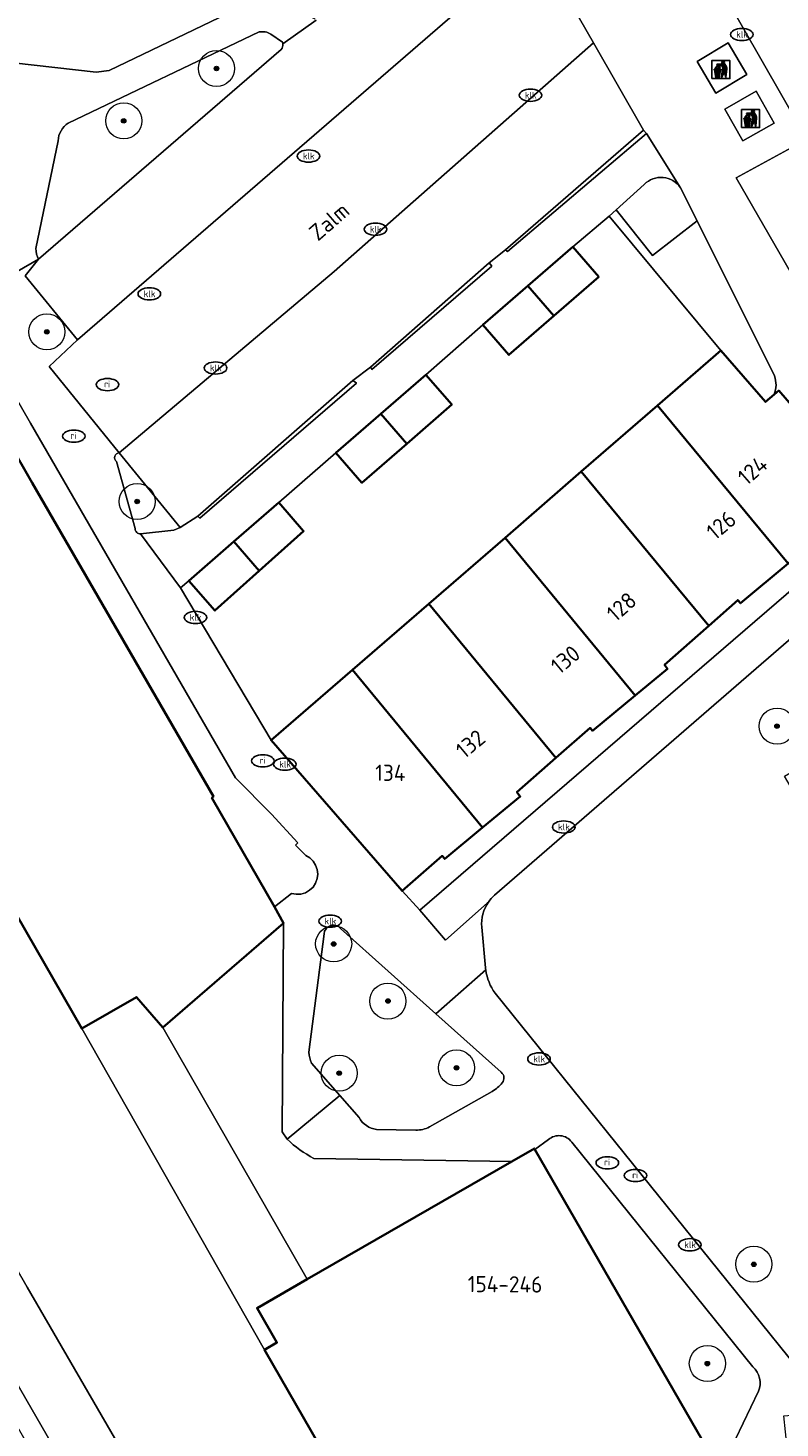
# Model space of a CAD drawing. Header units: metres. Extents: x 103671 to 105190, y 427150 to 429171.
# Tile 99 of 256: x 104021 to 104063, y 427730 to 427807. Entities that reach past the tile are written whole.
import ezdxf
from ezdxf.enums import TextEntityAlignment as Align

# ---------------------------------------------------------------- set-up
doc = ezdxf.new("R2010")
doc.units = ezdxf.units.M
for name, color, linetype, lineweight in [('B-WE-GR-BEPLANTING_CULTUUR_HEESTERS-GV', 253, 'Continuous', 18), ('B-WE-GR-BOOM-S', 253, 'Continuous', 25), ('B-WE-GR-HAAG-GV', 253, 'Continuous', 13), ('B-WE-IE-AFVAL APART PLAATS-S', 253, 'Continuous', 25), ('B-WE-IE-MEUBILAIR-S', 253, 'Continuous', 25), ('B-WE-OG-BEBOUWING-GV', 253, 'Continuous', 35), ('B-WE-OG-BEBOUWING-T18', 7, 'Continuous', 18), ('B-WE-OG-TERREIN_BEGROEID-GV', 253, 'Continuous', 18), ('B-WE-OG-TERREIN_ERF-GV', 253, 'Continuous', 18), ('B-WE-OG-TERREIN_OEVER-GV', 253, 'Continuous', 18), ('B-WE-OG-TOPOGRAFIE-T18', 7, 'Continuous', 18), ('B-WE-OG-WATER_SLOOT-GV', 253, 'Continuous', 18), ('B-WE-VH-GESLOTENVERHARDING_BETON-GV', 253, 'Continuous', 18), ('B-WE-VH-ONVERHARD_ZAND-GV', 253, 'Continuous', 18), ('B-WE-VH-OPENVERHARDING-GV', 253, 'Continuous', 18), ('B-WE-VH-OPENVERHARDING_BETONSTRAATSTEEN-GV', 253, 'Continuous', 18), ('B-WE-VH-OPENVERHARDING_TEGEL-GV', 253, 'Continuous', 18)]:
    doc.layers.add(name, color=color, linetype=linetype, lineweight=lineweight)
doc.styles.add('NLCS-ISO', font='NLCS-ISO.ttf')
doc.styles.add('NLCS-ISO-M500-T18', font='NLCS-ISO.ttf', dxfattribs={"height": 0.9})

# ---------------------------------------------------------------- blocks, each defined once
blk = doc.blocks.new('SIE-AFVAL APART PLAATS-SO')
h = blk.add_hatch(color=256)
h.dxf.hatch_style = 1
h.paths.add_polyline_path([(-0.09, 0.07), (-1.76, 0.07, 0.819081), (-1.79, -0.09), (-1.4, -2.19, 0.36153), (-1.37, -2.21), (-0.47, -2.21, 0.36153), (-0.44, -2.19), (-0.05, -0.09, 0.819081)])
h.paths.add_polyline_path([(-0.16, -0.1), (-0.2, -0.33), (-0.49, -0.33), (-0.47, -0.1)], flags=16)
h.paths.add_polyline_path([(-0.55, -0.1), (-0.58, -0.33), (-0.87, -0.33), (-0.87, -0.1)], flags=16)
h.paths.add_polyline_path([(-0.22, -0.42), (-0.27, -0.73), (-0.53, -0.73), (-0.5, -0.42)], flags=16)
h.paths.add_polyline_path([(-0.58, -0.42), (-0.61, -0.73), (-0.87, -0.73), (-0.87, -0.42)], flags=16)
h.paths.add_polyline_path([(-0.95, -0.1), (-0.95, -0.33), (-1.27, -0.33), (-1.29, -0.1)], flags=16)
h.paths.add_polyline_path([(-0.95, -0.42), (-0.95, -0.73), (-1.23, -0.73), (-1.26, -0.42)], flags=16)
h.paths.add_polyline_path([(-0.29, -0.83), (-0.34, -1.09), (-0.56, -1.09), (-0.54, -0.83)], flags=16)
h.paths.add_polyline_path([(-0.62, -0.83), (-0.65, -1.09), (-0.87, -1.09), (-0.87, -0.83)], flags=16)
h.paths.add_polyline_path([(-0.95, -0.83), (-0.95, -1.09), (-1.2, -1.09), (-1.22, -0.83)], flags=16)
h.paths.add_polyline_path([(-1.35, -0.33), (-1.64, -0.33), (-1.69, -0.1), (-1.37, -0.1)], flags=16)
h.paths.add_polyline_path([(-1.34, -0.42), (-1.31, -0.73), (-1.57, -0.73), (-1.63, -0.42)], flags=16)
h.paths.add_polyline_path([(-0.36, -1.18), (-0.41, -1.44), (-0.6, -1.44), (-0.57, -1.18)], flags=16)
h.paths.add_polyline_path([(-0.65, -1.18), (-0.68, -1.44), (-0.87, -1.44), (-0.87, -1.18)], flags=16)
h.paths.add_polyline_path([(-1.3, -0.83), (-1.28, -1.09), (-1.5, -1.09), (-1.55, -0.83)], flags=16)
h.paths.add_polyline_path([(-0.95, -1.18), (-0.95, -1.44), (-1.17, -1.44), (-1.19, -1.18)], flags=16)
h.paths.add_polyline_path([(-0.42, -1.53), (-0.47, -1.79), (-0.63, -1.79), (-0.6, -1.53)], flags=16)
h.paths.add_polyline_path([(-1.27, -1.18), (-1.25, -1.44), (-1.44, -1.44), (-1.49, -1.18)], flags=16)
h.paths.add_polyline_path([(-0.69, -1.53), (-0.71, -1.79), (-0.87, -1.79), (-0.87, -1.53)], flags=16)
h.paths.add_polyline_path([(-0.95, -1.53), (-0.95, -1.79), (-1.13, -1.79), (-1.16, -1.53)], flags=16)
h.paths.add_polyline_path([(-1.24, -1.53), (-1.22, -1.79), (-1.37, -1.79), (-1.42, -1.53)], flags=16)
h.paths.add_polyline_path([(-0.49, -1.89), (-0.53, -2.13), (-0.66, -2.13), (-0.64, -1.89)], flags=16)
h.paths.add_polyline_path([(-0.72, -1.89), (-0.74, -2.13), (-0.87, -2.13), (-0.87, -1.89)], flags=16)
h.paths.add_polyline_path([(-0.95, -1.89), (-0.95, -2.13), (-1.1, -2.13), (-1.12, -1.89)], flags=16)
h.paths.add_polyline_path([(-1.21, -1.89), (-1.18, -2.13), (-1.31, -2.13), (-1.35, -1.89)], flags=16)
h.paths.add_polyline_path([(-0.19, 0.78, -0.01173), (-0.3, 0.78, -0.148797), (-0.42, 1.03, -0.136076), (-0.69, 0.87), (-0.78, 0.85, -0.038293), (-1.14, 0.96), (-1.19, 0.81, -0.243822), (-1.56, 0.45, 0.344326), (-1, 0.22, -0.139345), (-0.6, 0.22, 0.618436), (-0.56, 0.27, -0.441494), (-0.47, 0.44, 0.309048)])
h.paths.add_polyline_path([(-0.49, 0.51, 0.351556), (-0.64, 0.31, 0.121061), (-1.02, 0.29, -0.288745), (-1.45, 0.42, 0.203599), (-1.12, 0.79), (-1.09, 0.87, 0.083075), (-0.28, 0.71, -0.242261)], flags=16)
h.paths.add_polyline_path([(-0.4, 0.79, -0.023345), (-0.63, 0.82, 0.07081), (-0.46, 0.9, 0.059965)], flags=16)
h.paths.add_polyline_path([(1.12, 1.48), (-1.07, 1.48, 0.860559), (-1.08, 1.42), (0.29, 1, -0.146703), (0.53, 0.28, 0.421968), (0.56, 0.25), (1.6, 0.31, 0.450293), (1.63, 0.34, 0.122241)])
h.paths.add_polyline_path([(0.26, 1.93, 1), (1.07, 1.93, 1)])
h.paths.add_polyline_path([(1.65, 0.15, 0.429303), (1.62, 0.18), (0.55, 0.23, 0.38429), (0.51, 0.2), (0.16, -2.16, 0.83726), (0.22, -2.18), (0.99, -0.78, -0.688204), (1.05, -0.78), (1.36, -2.14, 0.84934), (1.42, -2.14)])
for p, q in [((-0.09, 0.07), (-1.76, 0.07)), ((-1.4, -2.19), (-1.79, -0.09)), ((-1.37, -0.1), (-1.69, -0.1)), ((-1.64, -0.33), (-1.69, -0.1)), ((-1.64, -0.33), (-1.35, -0.33)), ((-1.63, -0.42), (-1.34, -0.42)), ((-1.57, -0.73), (-1.63, -0.42)), ((-1.57, -0.73), (-1.31, -0.73)), ((-1.55, -0.83), (-1.3, -0.83)), ((-1.5, -1.09), (-1.55, -0.83)), ((-1.5, -1.09), (-1.28, -1.09)), ((-1.49, -1.18), (-1.27, -1.18)), ((-1.44, -1.44), (-1.49, -1.18)), ((-1.44, -1.44), (-1.25, -1.44)), ((-1.42, -1.53), (-1.24, -1.53)), ((-1.37, -1.79), (-1.42, -1.53)), ((-1.37, -1.79), (-1.22, -1.79)), ((-1.37, -2.21), (-0.47, -2.21)), ((-1.31, -2.13), (-1.35, -1.89)), ((-1.35, -1.89), (-1.21, -1.89)), ((-1.31, -2.13), (-1.18, -2.13)), ((-0.95, -0.1), (-1.29, -0.1)), ((-1.27, -0.33), (-0.95, -0.33)), ((-1.26, -0.42), (-0.95, -0.42)), ((-1.23, -0.73), (-0.95, -0.73)), ((-1.22, -0.83), (-0.95, -0.83)), ((-1.2, -1.09), (-0.95, -1.09)), ((-1.19, -1.18), (-0.95, -1.18)), ((-1.17, -1.44), (-0.95, -1.44)), ((-1.16, -1.53), (-0.95, -1.53)), ((-1.13, -1.79), (-0.95, -1.79)), ((-1.12, -1.89), (-0.95, -1.89)), ((-1.1, -2.13), (-0.95, -2.13)), ((-0.95, -0.1), (-0.95, -0.33)), ((-0.95, -0.42), (-0.95, -0.73)), ((-0.95, -0.83), (-0.95, -1.09)), ((-0.95, -1.18), (-0.95, -1.44)), ((-0.95, -1.53), (-0.95, -1.79)), ((-0.95, -1.89), (-0.95, -2.13)), ((-0.87, -0.1), (-0.87, -0.33)), ((-0.55, -0.1), (-0.87, -0.1)), ((-0.87, -0.33), (-0.58, -0.33)), ((-0.87, -0.42), (-0.87, -0.73)), ((-0.87, -0.42), (-0.58, -0.42)), ((-0.87, -0.73), (-0.61, -0.73)), ((-0.87, -0.83), (-0.62, -0.83)), ((-0.87, -0.83), (-0.87, -1.09)), ((-0.87, -1.09), (-0.65, -1.09)), ((-0.87, -1.18), (-0.65, -1.18)), ((-0.87, -1.18), (-0.87, -1.44)), ((-0.87, -1.44), (-0.68, -1.44)), ((-0.87, -1.53), (-0.69, -1.53)), ((-0.87, -1.53), (-0.87, -1.79)), ((-0.87, -1.79), (-0.71, -1.79)), ((-0.87, -1.89), (-0.87, -2.13)), ((-0.87, -1.89), (-0.72, -1.89)), ((-0.87, -2.13), (-0.74, -2.13)), ((-0.66, -2.13), (-0.53, -2.13)), ((-0.64, -1.89), (-0.49, -1.89)), ((-0.63, -1.79), (-0.47, -1.79)), ((-0.6, -1.44), (-0.41, -1.44)), ((-0.6, -1.53), (-0.42, -1.53)), ((-0.57, -1.18), (-0.36, -1.18)), ((-0.56, -1.09), (-0.34, -1.09)), ((-0.54, -0.83), (-0.29, -0.83)), ((-0.53, -0.73), (-0.27, -0.73)), ((-0.53, -2.13), (-0.49, -1.89)), ((-0.5, -0.42), (-0.22, -0.42)), ((-0.49, -0.33), (-0.2, -0.33)), ((-0.16, -0.1), (-0.47, -0.1)), ((-0.47, -1.79), (-0.42, -1.53)), ((-0.44, -2.19), (-0.05, -0.09)), ((-0.41, -1.44), (-0.36, -1.18)), ((-0.34, -1.09), (-0.29, -0.83)), ((-0.27, -0.73), (-0.22, -0.42)), ((-0.2, -0.33), (-0.16, -0.1))]:
    blk.add_line(p, q)
blk.add_lwpolyline([(-2.5, -2.51), (2.5, -2.51), (2.5, 2.49), (-2.5, 2.49)], close=True)
for points in [[(-0.78, 0.85, -0.038293), (-1.14, 0.96), (-1.19, 0.81, -0.243822), (-1.56, 0.45, 0.344326), (-1, 0.22, -0.139345), (-0.6, 0.22, 0.618436), (-0.56, 0.27, -0.441494), (-0.47, 0.44, 0.309048), (-0.19, 0.78, -0.01173), (-0.3, 0.78, -0.01173)], [(-0.78, 0.85), (-0.69, 0.87, 0.136076), (-0.42, 1.03, 0.156405), (-0.29, 0.77)], [(-0.78, 0.85), (-0.69, 0.87, 0.136076), (-0.42, 1.03, 0.148797), (-0.3, 0.78, 0.148797)], [(-0.63, 0.82, 0.07081), (-0.46, 0.9, 0.059965), (-0.4, 0.79, 0.059965)], [(-0.4, 0.79, -0.023345), (-0.63, 0.82)]]:
    blk.add_lwpolyline(points, format="xyb")
for points in [[(-1.09, 0.87), (-1.12, 0.79, -0.203599), (-1.45, 0.42, 0.288745), (-1.02, 0.29, -0.121061), (-0.64, 0.31, -0.351556), (-0.49, 0.51, 0.242261), (-0.28, 0.71, -0.083075)], [(-1.07, 1.48), (1.12, 1.48, -0.122241), (1.63, 0.34, -0.450293), (1.6, 0.31), (0.56, 0.25, -0.421968), (0.53, 0.28, 0.146703), (0.29, 1), (-1.08, 1.42, -0.860559)], [(0.55, 0.23), (1.62, 0.18, -0.429303), (1.65, 0.15), (1.42, -2.14, -0.84934), (1.36, -2.14), (1.05, -0.78, 0.688204), (0.99, -0.78), (0.22, -2.18, -0.83726), (0.16, -2.16), (0.51, 0.2, -0.38429)]]:
    blk.add_lwpolyline(points, format="xyb", close=True)
for points in [[(-1.35, -0.33), (-1.37, -0.1)], [(-1.31, -0.73), (-1.34, -0.42)], [(-1.28, -1.09), (-1.3, -0.83)], [(-1.27, -0.33), (-1.29, -0.1)], [(-1.25, -1.44), (-1.27, -1.18)], [(-1.23, -0.73), (-1.26, -0.42)], [(-1.22, -1.79), (-1.24, -1.53)], [(-1.2, -1.09), (-1.22, -0.83)], [(-1.18, -2.13), (-1.21, -1.89)], [(-1.17, -1.44), (-1.19, -1.18)], [(-1.18, -2.22), (-1.18, -2.21)], [(-1.13, -1.79), (-1.16, -1.53)], [(-1.1, -2.13), (-1.12, -1.89)], [(-0.74, -2.13), (-0.72, -1.89)], [(-0.71, -1.79), (-0.69, -1.53)], [(-0.68, -1.44), (-0.65, -1.18)], [(-0.66, -2.13), (-0.64, -1.89)], [(-0.65, -1.09), (-0.62, -0.83)], [(-0.63, -1.79), (-0.6, -1.53)], [(-0.61, -0.73), (-0.58, -0.42)], [(-0.6, -1.44), (-0.57, -1.18)], [(-0.58, -0.33), (-0.55, -0.1)], [(-0.56, -1.09), (-0.54, -0.83)], [(-0.53, -0.73), (-0.5, -0.42)], [(-0.49, -0.33), (-0.47, -0.1)]]:
    blk.add_lwpolyline(points)
blk.add_circle((0.66, 1.93), 0.401)
for centre, radius, start, end in [((-1.76, -0.01), 0.0869, 90, 247.281), ((-0.09, -0.01), 0.0869, 292.719, 90), ((-1.37, -2.18), 0.0318, 190.4943, 270), ((-0.47, -2.18), 0.0318, 270, 349.5057)]:
    blk.add_arc(centre, radius, start, end)
blk = doc.blocks.new('SIE-MEUBILAIR_PUT_KOLK-SO')
blk.add_ellipse((0, 0), major_axis=(1.25, 0), ratio=0.54)
at = {"style": 'NLCS-ISO'}
blk.add_text('klk', height=0.75, dxfattribs=at).set_placement((0.03, 0), align=Align.MIDDLE_CENTER)
blk = doc.blocks.new('SIE-MEUBILAIR_PUT_RIOOLPUT-SO')
blk.add_ellipse((0, 0), major_axis=(1.25, 0), ratio=0.54)
at = {"style": 'NLCS-ISO'}
blk.add_text('ri', height=0.75, dxfattribs=at).set_placement((-0.04, 0.07), align=Align.MIDDLE_CENTER)
blk = doc.blocks.new('SGR-BOOM_GBKN-SO')
at = {"linetype": 'ByBlock', "lineweight": 18}
h = blk.add_hatch(color=0, dxfattribs=at)
h.dxf.hatch_style = 1
edge = h.paths.add_edge_path()
edge.add_arc((0, 0), 0.25, 0, 360)
at = {"color": 0, "linetype": 'ByBlock', "lineweight": 18}
for radius in [2, 0.25]:
    blk.add_circle((0, 0), radius, dxfattribs=at)
at = {"color": 0, "linetype": 'ByBlock', "lineweight": 18, "style": 'NLCS-ISO'}
blk.add_attdef('SOORT', (2.5, 0), '', height=1.5, dxfattribs=at)

msp = doc.modelspace()

# ---------------------------------------------------------------- linework, layer by layer
at = {"layer": 'B-WE-GR-BEPLANTING_CULTUUR_HEESTERS-GV', "flags": 128}
for points in [[(104062.215, 427787.967), (104057.929, 427796.55), (104055.457, 427794.628), (104053.445, 427797.171), (104053.058, 427796.822), (104059.252, 427789.364)], [(104059.252, 427789.364), (104061.727, 427786.519), (104062.194, 427786.925)], [(104037.257, 427757.026), (104036.415, 427750.463)], [(104043.451, 427752.595), (104038.176, 427757.331)], [(104047.078, 427749.349), (104043.451, 427752.595)], [(104036.572, 427749.862), (104038.131, 427748.071), (104039.198, 427746.845)], [(104043.099, 427746.321), (104046.577, 427748.29)], [(104040.172, 427746.179), (104042.347, 427746.146)]]:
    msp.add_lwpolyline(points, dxfattribs=at)
at = {"layer": 'B-WE-GR-BEPLANTING_CULTUUR_HEESTERS-GV'}
for points in [[(104062.194, 427786.925, 0.189099), (104062.215, 427787.967)], [(104038.176, 427757.331, 0.657087), (104037.257, 427757.026)], [(104036.415, 427750.463, 0.076197), (104036.572, 427749.862)], [(104047.133, 427748.769, 0.42532), (104047.078, 427749.349)], [(104046.577, 427748.29, 0.093562), (104047.133, 427748.769)], [(104039.198, 427746.845, 0.245476), (104040.172, 427746.179)], [(104042.347, 427746.146, 0.125712), (104043.099, 427746.321)]]:
    msp.add_lwpolyline(points, format="xyb", dxfattribs=at)
at = {"layer": 'B-WE-GR-HAAG-GV', "flags": 128}
for points in [[(104033.662, 427807.03), (104023.082, 427801.981)], [(104034.949, 427806.463), (104034.316, 427806.905)], [(104021.442, 427794.424), (104034.878, 427806.06)], [(104022.518, 427800.997), (104021.292, 427795.026)], [(104027.096, 427779.198), (104028.937, 427779.402), (104029.291, 427779.555), (104025.914, 427783.693)], [(104025.766, 427783.209), (104026.8, 427779.495)]]:
    msp.add_lwpolyline(points, dxfattribs=at)
at = {"layer": 'B-WE-GR-HAAG-GV'}
for points in [[(104034.316, 427806.905, 0.189484), (104033.662, 427807.03)], [(104034.878, 427806.06, 0.234112), (104034.977, 427806.37)], [(104034.977, 427806.37, 0.068068), (104034.949, 427806.463)], [(104023.082, 427801.981, 0.235571), (104022.518, 427800.997)], [(104021.292, 427795.026, 0.119625), (104021.442, 427794.424)], [(104025.914, 427783.693, 0.711581), (104025.766, 427783.209)], [(104026.8, 427779.495, 0.460436), (104027.096, 427779.198)]]:
    msp.add_lwpolyline(points, format="xyb", dxfattribs=at)
at = {"layer": 'B-WE-GR-HAAG-GV', "flags": 128}
for points in [[(104054.961, 427801.577), (104047.307, 427794.945), (104047.368, 427794.9), (104047.429, 427794.855), (104055.123, 427801.398)], [(104046.415, 427794.229), (104039.826, 427788.442), (104039.868, 427788.38), (104039.909, 427788.319), (104046.558, 427794.049), (104046.486, 427794.139)], [(104038.86, 427787.697), (104030.271, 427780.176), (104030.321, 427780.122), (104030.371, 427780.067), (104039.06, 427787.554), (104038.96, 427787.626)]]:
    msp.add_lwpolyline(points, close=True, dxfattribs=at)
at = {"layer": 'B-WE-OG-BEBOUWING-GV', "flags": 128}
for points in [[(103998.491, 427795.913), (104000, 427793.285), (104023.834, 427751.774), (104026.866, 427753.516), (104028.332, 427751.826), (104035.019, 427757.626), (104034.505, 427758.524), (104031.048, 427764.566), (104031.124, 427764.636), (104021.082, 427782.037), (104015.812, 427791.201), (104013.212, 427795.722), (104009.82, 427799.178), (104007.532, 427801.51), (104005.032, 427804.058), (104000.653, 427799.894), (104001.874, 427797.829), (104000, 427796.768)], [(104052.485, 427793.455), (104051.041, 427795.115), (104048.552, 427792.95), (104049.996, 427791.29)], [(104049.996, 427791.29), (104048.552, 427792.95), (104046.062, 427790.784), (104047.506, 427789.124)], [(104062.971, 427777.558), (104064.453, 427778.791), (104064.244, 427779.042), (104066.514, 427781.016), (104064.053, 427783.845), (104064.777, 427784.476), (104062.451, 427787.149), (104062.194, 427786.925), (104061.727, 427786.519), (104059.252, 427789.364), (104055.742, 427786.321)], [(104042.893, 427788.027), (104040.403, 427785.861), (104041.847, 427784.201), (104044.337, 427786.367)], [(104041.847, 427784.201), (104040.403, 427785.861), (104037.913, 427783.695), (104039.357, 427782.035)], [(104051.514, 427782.656), (104058.573, 427774.099), (104060.186, 427775.528), (104060.328, 427775.357), (104062.971, 427777.558), (104055.742, 427786.321)], [(104054.506, 427770.24), (104056.29, 427771.712), (104056.127, 427771.932), (104058.573, 427774.099), (104051.514, 427782.656), (104047.287, 427778.991)], [(104034.745, 427780.938), (104032.255, 427778.773), (104033.666, 427777.151), (104036.123, 427779.354)], [(104033.666, 427777.151), (104032.255, 427778.773), (104029.765, 427776.607), (104031.209, 427774.947)], [(104043.059, 427775.325), (104050.109, 427766.78), (104052.005, 427768.443), (104052.136, 427768.285), (104054.506, 427770.24), (104047.287, 427778.991)], [(104046.045, 427762.917), (104048.127, 427764.645), (104047.946, 427764.884), (104050.109, 427766.78), (104043.059, 427775.325), (104038.831, 427771.66)], [(104038.831, 427771.66), (104034.328, 427767.756), (104041.584, 427759.409), (104043.812, 427761.346), (104043.951, 427761.179), (104046.045, 427762.917)]]:
    msp.add_lwpolyline(points, close=True, dxfattribs=at)
msp.add_lwpolyline([(104059.212, 427727.234), (104048.946, 427745.076), (104048.912, 427745.134), (104047.662, 427744.413), (104036.32, 427737.872), (104033.551, 427736.275), (104034.648, 427734.364), (104033.96, 427733.97), (104058.549, 427691.185), (104061.593, 427692.935), (104062.244, 427684.658), (104064.636, 427684.846), (104064.729, 427683.653), (104065.228, 427683.692), (104080.389, 427684.885), (104080.295, 427686.078), (104082.684, 427686.266)], dxfattribs=at)
at = {"layer": 'B-WE-OG-TERREIN_BEGROEID-GV', "flags": 128}
for points in [[(104047.939, 427682.063), (104048.905, 427682.357), (104007.37, 427754.423), (104000, 427767.231), (103945.724, 427861.554), (103945.385, 427861.344), (103941.749, 427867.66), (103941.522, 427866.918), (103944.348, 427861.927), (103945.99, 427859.09), (103972.658, 427812.542), (104000, 427765.305), (104015.838, 427737.377), (104020.675, 427728.978), (104023.561, 427723.965)], [(104028.332, 427751.826), (104026.866, 427753.516), (104023.834, 427751.774), (104033.96, 427733.97), (104034.648, 427734.364), (104033.551, 427736.275), (104036.32, 427737.872)]]:
    msp.add_lwpolyline(points, close=True, dxfattribs=at)
for points in [[(104009.732, 427806.487), (104024.627, 427804.808), (104025.344, 427804.89), (104032.398, 427808.269), (104029.554, 427813.177), (104026.847, 427817.848), (104024.913, 427821.187), (104024.137, 427822.52), (104021.421, 427827.187), (104018.705, 427831.855), (104018.439, 427832.313), (104017.852, 427832.375), (104017.262, 427832.437), (104016.87, 427832.042), (104013.065, 427828.211), (104011.921, 427827.059), (104009.116, 427824.263), (104004.294, 427828.982), (104000, 427833.344), (103997.356, 427836.03), (103996.638, 427832.34)], [(104072.727, 427748.483), (104069.988, 427753.252), (104067.248, 427758.021), (104064.508, 427762.792), (104063.41, 427764.704), (104062.772, 427765.776), (104072.49, 427771.456), (104068.517, 427778.074), (104046.703, 427759.164)], [(104035.212, 427745.648), (104034.939, 427746.044), (104035.019, 427757.626), (104028.332, 427751.826), (104036.32, 427737.872), (104047.662, 427744.413)], [(104045.999, 427757.393), (104046.208, 427755.143), (104046.214, 427755.084), (104046.222, 427755.025)], [(104046.735, 427753.733), (104063.429, 427733.031), (104063.455, 427732.997)], [(104049.696, 427745.616), (104048.946, 427745.076), (104059.212, 427727.234), (104061.331, 427731.667)], [(104061.015, 427733.017), (104050.983, 427745.483)], [(104047.662, 427744.413), (104036.702, 427744.58)]]:
    msp.add_lwpolyline(points, dxfattribs=at)
at = {"layer": 'B-WE-OG-TERREIN_BEGROEID-GV'}
for points in [[(104046.703, 427759.164, 0.056951), (104046.373, 427758.79)], [(104046.373, 427758.79, 0.172799), (104045.999, 427757.393)], [(104046.222, 427755.025, 0.121168), (104046.735, 427753.733)], [(104036.702, 427744.58, -0.078509), (104035.212, 427745.648)], [(104050.983, 427745.483, 0.440433), (104049.696, 427745.616)], [(104061.331, 427731.667, 0.328901), (104061.015, 427733.017)]]:
    msp.add_lwpolyline(points, format="xyb", dxfattribs=at)
at = {"layer": 'B-WE-OG-TERREIN_ERF-GV', "flags": 128}
for points in [[(104051.514, 427782.656), (104055.742, 427786.321), (104059.252, 427789.364), (104053.058, 427796.822), (104051.041, 427795.115), (104052.485, 427793.455), (104049.996, 427791.29), (104047.506, 427789.124), (104046.062, 427790.784), (104042.893, 427788.027), (104044.337, 427786.367), (104041.847, 427784.201), (104039.357, 427782.035), (104037.913, 427783.695), (104034.745, 427780.938), (104036.123, 427779.354), (104033.666, 427777.151), (104031.209, 427774.947), (104029.765, 427776.607), (104029.312, 427776.213), (104034.328, 427767.756), (104038.831, 427771.66), (104043.059, 427775.325), (104047.287, 427778.991)], [(104067.543, 427779.871), (104066.514, 427781.016), (104064.244, 427779.042), (104064.453, 427778.791), (104062.971, 427777.558), (104060.328, 427775.357), (104060.186, 427775.528), (104058.573, 427774.099), (104056.127, 427771.932), (104056.29, 427771.712), (104054.506, 427770.24), (104052.136, 427768.285), (104052.005, 427768.443), (104050.109, 427766.78), (104047.946, 427764.884), (104048.127, 427764.645), (104046.045, 427762.917), (104043.951, 427761.179), (104043.812, 427761.346), (104041.584, 427759.409), (104042.566, 427758.344)]]:
    msp.add_lwpolyline(points, close=True, dxfattribs=at)
at = {"layer": 'B-WE-OG-TERREIN_OEVER-GV', "flags": 128}
msp.add_lwpolyline([(103945.724, 427861.554), (104000, 427767.231), (104007.37, 427754.423), (104048.905, 427682.357), (104052.897, 427683.573), (104050.281, 427686.91), (104049.344, 427688.106), (104043.719, 427697.466), (104038.242, 427706.763), (104032.282, 427717.109), (104027.119, 427726.532), (104020.802, 427737.445), (104016.144, 427745.545), (104008.001, 427759.669), (104001.957, 427770.078), (103998.725, 427775.073), (103997.865, 427777.738), (103994.801, 427782.628), (103989.638, 427791.715), (103984.874, 427799.962), (103980.278, 427808), (103974.717, 427818.031), (103969.848, 427825.712), (103965.882, 427832.847)], dxfattribs=at)
at = {"layer": 'B-WE-OG-WATER_SLOOT-GV', "flags": 128}
msp.add_lwpolyline([(103980.278, 427808), (103984.874, 427799.962), (103989.638, 427791.715), (103994.801, 427782.628), (103997.865, 427777.738), (103998.725, 427775.073), (104001.957, 427770.078), (104008.001, 427759.669), (104016.144, 427745.545), (104020.802, 427737.445), (104027.119, 427726.532), (104032.282, 427717.109), (104038.242, 427706.763), (104043.719, 427697.466), (104049.344, 427688.106), (104050.281, 427686.91), (104058.549, 427691.185), (104033.96, 427733.97), (104023.834, 427751.774), (104000, 427793.285), (103998.491, 427795.913), (103985.099, 427819.059)], dxfattribs=at)
at = {"layer": 'B-WE-VH-GESLOTENVERHARDING_BETON-GV', "flags": 128}
for points in [[(104060.692, 427804.676), (104059.644, 427806.418), (104057.93, 427805.387), (104058.978, 427803.645)], [(104062.21, 427801.976), (104061.204, 427803.744), (104059.466, 427802.756), (104060.471, 427800.987)]]:
    msp.add_lwpolyline(points, close=True, dxfattribs=at)
at = {"layer": 'B-WE-VH-ONVERHARD_ZAND-GV', "flags": 128}
for points in [[(104033.662, 427807.03), (104023.082, 427801.981)], [(104034.949, 427806.463), (104034.316, 427806.905)], [(104021.442, 427794.424), (104034.878, 427806.06)], [(104022.518, 427800.997), (104021.292, 427795.026)], [(104027.096, 427779.198), (104028.937, 427779.402), (104029.291, 427779.555), (104025.914, 427783.693)], [(104025.766, 427783.209), (104026.8, 427779.495)]]:
    msp.add_lwpolyline(points, dxfattribs=at)
at = {"layer": 'B-WE-VH-ONVERHARD_ZAND-GV'}
for points in [[(104034.316, 427806.905, 0.189484), (104033.662, 427807.03)], [(104034.878, 427806.06, 0.234112), (104034.977, 427806.37)], [(104034.977, 427806.37, 0.068068), (104034.949, 427806.463)], [(104023.082, 427801.981, 0.235571), (104022.518, 427800.997)], [(104021.292, 427795.026, 0.119625), (104021.442, 427794.424)], [(104025.914, 427783.693, 0.711581), (104025.766, 427783.209)], [(104026.8, 427779.495, 0.460436), (104027.096, 427779.198)]]:
    msp.add_lwpolyline(points, format="xyb", dxfattribs=at)
at = {"layer": 'B-WE-VH-ONVERHARD_ZAND-GV', "flags": 128}
for points in [[(104054.961, 427801.577), (104047.307, 427794.945), (104047.368, 427794.9), (104047.429, 427794.855), (104055.123, 427801.398)], [(104046.415, 427794.229), (104039.826, 427788.442), (104039.868, 427788.38), (104039.909, 427788.319), (104046.558, 427794.049), (104046.486, 427794.139)], [(104038.86, 427787.697), (104030.271, 427780.176), (104030.321, 427780.122), (104030.371, 427780.067), (104039.06, 427787.554), (104038.96, 427787.626)]]:
    msp.add_lwpolyline(points, close=True, dxfattribs=at)
at = {"layer": 'B-WE-VH-OPENVERHARDING-GV', "flags": 128}
for points in [[(104063.716, 427801.604), (104051.724, 427822.553)], [(104049.015, 427811.977), (104052.193, 427806.418), (104054.961, 427801.577), (104055.123, 427801.398), (104057.008, 427798.393), (104057.929, 427796.55), (104062.215, 427787.967)], [(104057.008, 427798.393), (104055.123, 427801.398), (104047.429, 427794.855), (104047.368, 427794.9), (104047.307, 427794.945), (104046.415, 427794.229), (104046.486, 427794.139), (104046.558, 427794.049), (104039.909, 427788.319), (104039.868, 427788.38), (104039.826, 427788.442), (104038.86, 427787.697), (104038.96, 427787.626), (104039.06, 427787.554), (104030.371, 427780.067), (104030.321, 427780.122), (104030.271, 427780.176), (104029.291, 427779.555), (104028.937, 427779.402), (104027.096, 427779.198), (104029.312, 427776.213), (104029.765, 427776.607), (104032.255, 427778.773), (104034.745, 427780.938)], [(104073.503, 427783.579), (104070.054, 427781.662), (104060.092, 427798.938), (104063.547, 427800.834)], [(104034.745, 427780.938), (104037.913, 427783.695), (104040.403, 427785.861), (104042.893, 427788.027), (104046.062, 427790.784), (104048.552, 427792.95), (104051.041, 427795.115), (104053.058, 427796.822), (104053.445, 427797.171), (104055.006, 427798.577)], [(104025.914, 427783.693), (104022.018, 427788.482), (104023.597, 427789.965), (104020.695, 427793.509), (104021.442, 427794.424), (104017.162, 427791.974)], [(104062.194, 427786.925), (104062.451, 427787.149), (104064.777, 427784.476)], [(104020.065, 427786.951), (104020.999, 427785.335), (104032.358, 427765.684), (104034.343, 427763.653), (104035.801, 427762.069), (104035.674, 427761.952), (104036.243, 427761.364), (104036.465, 427761.233), (104036.651, 427761.055), (104036.791, 427760.84), (104036.879, 427760.598), (104036.909, 427760.342), (104036.88, 427760.086), (104036.794, 427759.844), (104036.651, 427759.622), (104036.459, 427759.44), (104036.231, 427759.308), (104035.977, 427759.233), (104035.714, 427759.22), (104035.454, 427759.268), (104034.505, 427758.524), (104035.019, 427757.626), (104034.939, 427746.044), (104035.212, 427745.648), (104038.131, 427748.071), (104036.572, 427749.862)], [(104026.8, 427779.495), (104025.766, 427783.209)], [(104046.373, 427758.79), (104046.294, 427758.719), (104043.98, 427756.679), (104042.566, 427758.344), (104041.584, 427759.409), (104034.328, 427767.756), (104029.312, 427776.213), (104027.096, 427779.198)], [(104036.415, 427750.463), (104037.257, 427757.026)], [(104038.176, 427757.331), (104043.451, 427752.595), (104046.222, 427755.025), (104046.214, 427755.084), (104046.208, 427755.143), (104045.999, 427757.393)], [(104046.222, 427755.025), (104043.451, 427752.595), (104047.078, 427749.349)], [(104063.455, 427732.997), (104063.429, 427733.031), (104046.735, 427753.733)], [(104039.198, 427746.845), (104038.131, 427748.071), (104035.212, 427745.648)], [(104046.577, 427748.29), (104043.099, 427746.321)], [(104042.347, 427746.146), (104040.172, 427746.179)], [(104036.702, 427744.58), (104047.662, 427744.413), (104048.912, 427745.134), (104048.946, 427745.076), (104049.696, 427745.616)], [(104050.983, 427745.483), (104061.015, 427733.017)], [(104061.331, 427731.667), (104059.212, 427727.234), (104060.691, 427724.664), (104063.2, 427724.905), (104062.887, 427728.882), (104062.829, 427729.422), (104062.744, 427730.309), (104065.391, 427730.526), (104063.455, 427732.997)]]:
    msp.add_lwpolyline(points, dxfattribs=at)
for points in [[(104057.93, 427805.387), (104059.644, 427806.418), (104060.692, 427804.676), (104058.978, 427803.645)], [(104059.466, 427802.756), (104061.204, 427803.744), (104062.21, 427801.976), (104060.471, 427800.987)]]:
    msp.add_lwpolyline(points, close=True, dxfattribs=at)
at = {"layer": 'B-WE-VH-OPENVERHARDING-GV'}
for points in [[(104055.006, 427798.577, -0.475639), (104057.008, 427798.393)], [(104062.215, 427787.967, -0.189099), (104062.194, 427786.925)], [(104025.766, 427783.209, -0.711581), (104025.914, 427783.693)], [(104027.096, 427779.198, -0.460436), (104026.8, 427779.495)], [(104045.999, 427757.393, -0.172799), (104046.373, 427758.79)], [(104037.257, 427757.026, -0.657087), (104038.176, 427757.331)], [(104046.735, 427753.733, -0.121168), (104046.222, 427755.025)], [(104036.572, 427749.862, -0.076197), (104036.415, 427750.463)], [(104047.078, 427749.349, -0.42532), (104047.133, 427748.769)], [(104047.133, 427748.769, -0.093562), (104046.577, 427748.29)], [(104040.172, 427746.179, -0.245476), (104039.198, 427746.845)], [(104043.099, 427746.321, -0.125712), (104042.347, 427746.146)], [(104035.212, 427745.648, 0.078509), (104036.702, 427744.58)], [(104049.696, 427745.616, -0.440433), (104050.983, 427745.483)], [(104061.015, 427733.017, -0.328901), (104061.331, 427731.667)]]:
    msp.add_lwpolyline(points, format="xyb", dxfattribs=at)
at = {"layer": 'B-WE-VH-OPENVERHARDING_BETONSTRAATSTEEN-GV', "flags": 128}
for points in [[(104051.724, 427822.553), (104063.716, 427801.604)], [(104034.878, 427806.06), (104021.442, 427794.424), (104020.695, 427793.509), (104023.597, 427789.965), (104049.015, 427811.977)], [(104036.831, 427807.686), (104034.977, 427806.37)], [(104063.547, 427800.834), (104060.092, 427798.938), (104070.054, 427781.662), (104073.503, 427783.579)]]:
    msp.add_lwpolyline(points, dxfattribs=at)
for points in [[(104052.193, 427806.418), (104049.015, 427811.977), (104023.597, 427789.965), (104022.018, 427788.482), (104025.914, 427783.693), (104037.824, 427793.743)], [(104046.415, 427794.229), (104047.307, 427794.945), (104054.961, 427801.577), (104052.193, 427806.418), (104037.824, 427793.743), (104025.914, 427783.693), (104029.291, 427779.555), (104030.271, 427780.176), (104038.86, 427787.697), (104039.826, 427788.442)]]:
    msp.add_lwpolyline(points, close=True, dxfattribs=at)
at = {"layer": 'B-WE-VH-OPENVERHARDING_BETONSTRAATSTEEN-GV'}
msp.add_lwpolyline([(104034.977, 427806.37, -0.234112), (104034.878, 427806.06)], format="xyb", dxfattribs=at)
at = {"layer": 'B-WE-VH-OPENVERHARDING_TEGEL-GV', "flags": 128}
for points in [[(104036.763, 427807.73), (104034.126, 427809.097), (104032.398, 427808.269), (104025.344, 427804.89), (104024.627, 427804.808), (104009.732, 427806.487)], [(104034.977, 427806.37), (104036.831, 427807.686)], [(104023.082, 427801.981), (104033.662, 427807.03)], [(104034.316, 427806.905), (104034.949, 427806.463)], [(104021.292, 427795.026), (104022.518, 427800.997)], [(104055.006, 427798.577), (104053.445, 427797.171), (104055.457, 427794.628), (104057.929, 427796.55), (104057.008, 427798.393)], [(104017.162, 427791.974), (104021.442, 427794.424)], [(104015.812, 427791.201), (104021.082, 427782.037), (104031.124, 427764.636), (104031.048, 427764.566), (104034.505, 427758.524), (104035.454, 427759.268), (104035.714, 427759.22), (104035.977, 427759.233), (104036.231, 427759.308), (104036.459, 427759.44), (104036.651, 427759.622), (104036.794, 427759.844), (104036.88, 427760.086), (104036.909, 427760.342), (104036.879, 427760.598), (104036.791, 427760.84), (104036.651, 427761.055), (104036.465, 427761.233), (104036.243, 427761.364), (104035.674, 427761.952), (104035.801, 427762.069), (104034.343, 427763.653), (104032.358, 427765.684), (104020.999, 427785.335), (104020.065, 427786.951)], [(104068.517, 427778.074), (104067.543, 427779.871), (104042.566, 427758.344), (104043.98, 427756.679), (104046.294, 427758.719), (104046.373, 427758.79)], [(104046.703, 427759.164), (104068.517, 427778.074)]]:
    msp.add_lwpolyline(points, dxfattribs=at)
at = {"layer": 'B-WE-VH-OPENVERHARDING_TEGEL-GV'}
for points in [[(104033.662, 427807.03, -0.189484), (104034.316, 427806.905)], [(104034.949, 427806.463, -0.068068), (104034.977, 427806.37)], [(104022.518, 427800.997, -0.235571), (104023.082, 427801.981)], [(104057.008, 427798.393, 0.475639), (104055.006, 427798.577)], [(104021.442, 427794.424, -0.119625), (104021.292, 427795.026)], [(104046.373, 427758.79, -0.056951), (104046.703, 427759.164)]]:
    msp.add_lwpolyline(points, format="xyb", dxfattribs=at)

# ---------------------------------------------------------------- block references
at = {"layer": 'B-WE-GR-BOOM-S', "xscale": 0.5, "yscale": 0.5, "zscale": 0.5}
for p in [(104031.3, 427805), (104026.159, 427802.106), (104021.9, 427790.4), (104026.9, 427781), (104062.361, 427768.542), (104037.791, 427756.466), (104040.8, 427753.3), (104038.1, 427749.3), (104044.6, 427749.6), (104061.077, 427738.706), (104058.5, 427733.2)]:
    msp.add_blockref('SGR-BOOM_GBKN-SO', p, dxfattribs=at)
at = {"layer": 'B-WE-IE-AFVAL APART PLAATS-S', "xscale": 0.2, "yscale": 0.2, "zscale": 0.2}
for p in [(104059.245, 427804.949), (104060.896, 427802.229)]:
    msp.add_blockref('SIE-AFVAL APART PLAATS-SO', p, dxfattribs=at)
at = {"layer": 'B-WE-IE-MEUBILAIR-S', "xscale": 0.5, "yscale": 0.5, "zscale": 0.5}
for name, p in [('SIE-MEUBILAIR_PUT_KOLK-SO', (104060.41, 427806.89)), ('SIE-MEUBILAIR_PUT_KOLK-SO', (104048.7, 427803.52)), ('SIE-MEUBILAIR_PUT_KOLK-SO', (104036.4, 427800.15)), ('SIE-MEUBILAIR_PUT_KOLK-SO', (104040.11, 427796.09)), ('SIE-MEUBILAIR_PUT_KOLK-SO', (104027.58, 427792.51)), ('SIE-MEUBILAIR_PUT_KOLK-SO', (104031.25, 427788.4)), ('SIE-MEUBILAIR_PUT_RIOOLPUT-SO', (104025.26, 427787.477)), ('SIE-MEUBILAIR_PUT_RIOOLPUT-SO', (104023.389, 427784.619)), ('SIE-MEUBILAIR_PUT_KOLK-SO', (104030.13, 427774.57)), ('SIE-MEUBILAIR_PUT_RIOOLPUT-SO', (104033.872, 427766.617)), ('SIE-MEUBILAIR_PUT_KOLK-SO', (104035.09, 427766.43)), ('SIE-MEUBILAIR_PUT_KOLK-SO', (104050.54, 427762.95)), ('SIE-MEUBILAIR_PUT_KOLK-SO', (104037.6, 427757.73)), ('SIE-MEUBILAIR_PUT_KOLK-SO', (104049.17, 427750.09)), ('SIE-MEUBILAIR_PUT_RIOOLPUT-SO', (104052.959, 427744.334)), ('SIE-MEUBILAIR_PUT_RIOOLPUT-SO', (104054.52, 427743.626)), ('SIE-MEUBILAIR_PUT_KOLK-SO', (104057.53, 427739.79))]:
    msp.add_blockref(name, p, dxfattribs=at)

# ---------------------------------------------------------------- texts
at = {"layer": 'B-WE-OG-BEBOUWING-T18', "style": 'NLCS-ISO-M500-T18'}
for s, rotation, p in [('124', 41, (104061.005, 427782.718)), ('126', 39.8, (104059.267, 427779.679)), ('128', 41.5, (104053.742, 427775.163)), ('130', 39.5, (104050.634, 427772.231)), ('132', 39.7, (104045.37, 427767.555)), ('134', 359.6, (104040.932, 427765.955)), ('154-246', 359.6, (104047.287, 427737.6))]:
    msp.add_text(s, height=0.9, rotation=rotation, dxfattribs=at).set_placement(p, align=Align.MIDDLE)
at = {"layer": 'B-WE-OG-TOPOGRAFIE-T18', "style": 'NLCS-ISO-M500-T18'}
msp.add_text('Zalm', height=0.9, rotation=40.9, dxfattribs=at).set_placement((104037.543, 427796.528), align=Align.MIDDLE)

doc.saveas('drawing.dxf')
